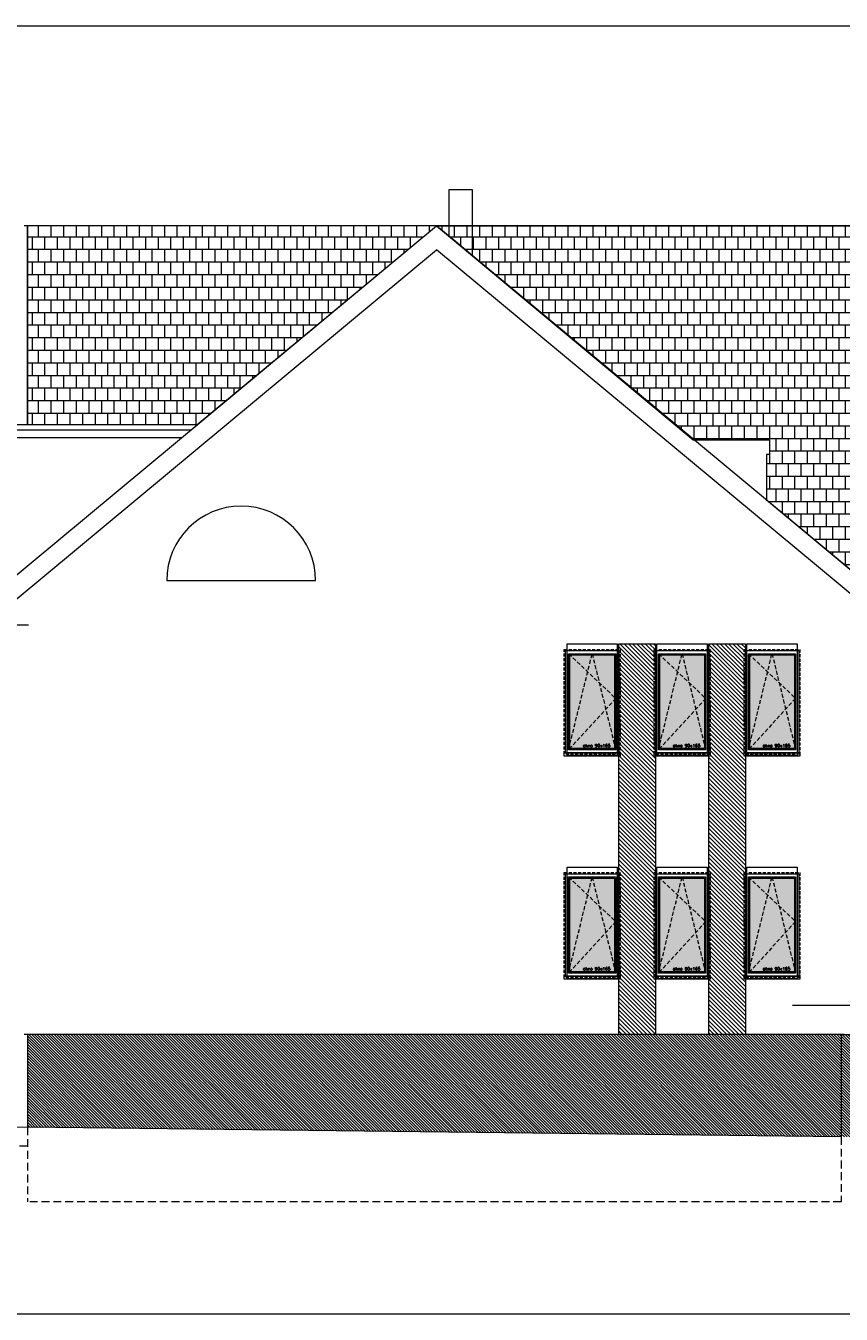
# Model space of a CAD drawing. Header units: millimetres. Extents: x -82287 to 177822, y -399756 to 0.
# Tile 39 of 228: x 65654 to 66969, y -241777 to -239700. Entities that reach past the tile are written whole.
import ezdxf
from ezdxf.enums import TextEntityAlignment as Align

# ---------------------------------------------------------------- set-up
doc = ezdxf.new("R2010")
doc.units = ezdxf.units.MM
doc.header["$MEASUREMENT"] = 0
for name, pattern in [('SUŁOSZOWA - PB 21 03$0$CACHE', [9.525, 6.35, -3.175]), ('SUŁOSZOWA - PB 21 03$0$CARKOVANA', [7.5, 5, -2.5]), ('SUŁOSZOWA - PB 21 03$0$HIDDEN', [9.525, 6.35, -3.175])]:
    doc.linetypes.add(name, pattern=pattern)
doc.layers.add('FL_XREF', color=252, linetype='Continuous')
for name, color, linetype, lineweight in [('SUŁOSZOWA - PB 21 03$0$! opisy okien elewacja', 251, 'Continuous', 0), ('SUŁOSZOWA - PB 21 03$0$!! 0_ Istn-okna', 251, 'Continuous', 0), ('SUŁOSZOWA - PB 21 03$0$!! 0_ Istn-sciany', 251, 'Continuous', 0), ('SUŁOSZOWA - PB 21 03$0$!! 0_ Istn-widok', 251, 'Continuous', 0), ('SUŁOSZOWA - PB 21 03$0$!! 0_ WIDOK ELEWACJA', 251, 'Continuous', 0), ('SUŁOSZOWA - PB 21 03$0$!! 0_Istn-cienka', 251, 'Continuous', 0), ('SUŁOSZOWA - PB 21 03$0$!! 0_Opis_pom', 251, 'Continuous', 0), ('SUŁOSZOWA - PB 21 03$0$!! 1_ELEWACJA KOLOR', 251, 'Continuous', 0), ('SUŁOSZOWA - PB 21 03$0$!! 1_Hatch dach', 251, 'Continuous', 0), ('SUŁOSZOWA - PB 21 03$0$!! 1_OPIS POM NOWE', 251, 'Continuous', 0), ('SUŁOSZOWA - PB 21 03$0$!! 2_ELEWACJA COKÓŁ', 251, 'Continuous', 0), ('SUŁOSZOWA - PB 21 03$0$!! 2_NOWE OKNA WIDOk - remont', 251, 'Continuous', 0), ('SUŁOSZOWA - PB 21 03$0$!! 2_TYNK OBRYS', 251, 'Continuous', 0), ('SUŁOSZOWA - PB 21 03$0$!!_1  OPISY ELEWACJE', 251, 'Continuous', 0)]:
    doc.layers.add(name, color=color, linetype=linetype, lineweight=lineweight)
doc.styles.add('SUŁOSZOWA - PB 21 03$0$ARIAL', font='tahoma.ttf')
doc.styles.add('SUŁOSZOWA - PB 21 03$0$TXT', font='simplex.shx')
pattern_1 = [(315, (261219.8475, -171915.682), (2.24506403, 2.24506403), [])]
pattern_2 = [(315, (0, 0), (3.367596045, 3.367596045), [])]

# ---------------------------------------------------------------- blocks, each defined once
blk = doc.blocks.new('SUŁOSZOWA - PB 21 03$0$okno 90x180')
at = {"layer": 'SUŁOSZOWA - PB 21 03$0$!! 1_Hatch dach', "true_color": 0x575757}
h = blk.add_hatch(dxfattribs=at)
h.set_pattern_fill('DOTS', color=251)
h.set_pattern_definition([(0, (-9632.3096, -11392.1331), (0.79375, 1.5875), [0, -1.5875])])
h.paths.add_polyline_path([(9, -20), (81, -20), (81, -171), (9, -171)])
at = {"layer": 'SUŁOSZOWA - PB 21 03$0$!! 0_ Istn-okna', "linetype": 'SUŁOSZOWA - PB 21 03$0$CARKOVANA', "lineweight": 5}
blk.add_lwpolyline([(0, -11), (90, -11), (90, -180), (0, -180)], close=True, dxfattribs=at)
at = {"layer": 'SUŁOSZOWA - PB 21 03$0$!! 0_ Istn-okna'}
for points in [[(2, -13), (88, -13), (88, -178), (2, -178)], [(7, -18), (83, -18), (83, -173), (7, -173)], [(9, -20), (81, -20), (81, -171), (9, -171)], [(0, -178), (90, -178), (90, -183), (0, -183)]]:
    blk.add_lwpolyline(points, close=True, dxfattribs=at)
at = {"layer": 'SUŁOSZOWA - PB 21 03$0$!! 1_Hatch dach', "color": 251, "linetype": 'SUŁOSZOWA - PB 21 03$0$CACHE', "true_color": 0x575757}
for points in [[(7, -173), (45, -18), (83, -173)], [(7, -18), (83, -90), (7, -173)]]:
    blk.add_lwpolyline(points, dxfattribs=at)
at = {"insert": (30.1, -163.6), "char_height": 5, "attachment_point": 1, "style": 'SUŁOSZOWA - PB 21 03$0$TXT'}
blk.add_mtext_dynamic_manual_height_columns('okno 90x165', width=52.63, gutter_width=75, heights=[0], dxfattribs=at)
blk = doc.blocks.new('SUŁOSZOWA - PB 21 03')
at = {"layer": 'SUŁOSZOWA - PB 21 03$0$!! 1_ELEWACJA KOLOR'}
h = blk.add_hatch(dxfattribs=at)
h.set_pattern_fill('ANSI31', color=129, scale=1.5, angle=-90)
h.set_pattern_definition(pattern_2)
h.paths.add_polyline_path([(66547.75917, -240749.35053), (66606.75917, -240749.35053), (66606.75917, -241379.35053), (66547.75917, -241379.35053)])
h = blk.add_hatch(dxfattribs=at)
h.set_pattern_fill('ANSI31', color=129, scale=1.5, angle=-90)
h.set_pattern_definition(pattern_2)
h.paths.add_polyline_path([(66692.75917, -240749.35053), (66751.75917, -240749.35053), (66751.75917, -241379.35053), (66692.75917, -241379.35053)])
at = {"layer": 'SUŁOSZOWA - PB 21 03$0$!! 1_Hatch dach', "true_color": 0x990000}
h = blk.add_hatch(dxfattribs=at)
h.set_pattern_fill('AR-B88', color=14, scale=0.1, angle=180)
h.set_pattern_definition([(180, (0, 0), (-2e-15, -20.32), []), (270, (0, 0), (10.16, -20.32), [20.32, -20.32])])
h.paths.add_polyline_path([(65594.25917, -240075.35053), (65594.25917, -240395.92286), (65867.84977, -240395.92286), (66253.75917, -240075.35053), (66667.43213, -240420.25812), (66790.84729, -240420.25812), (66790.84729, -240444.35053), (66785.84729, -240444.35053), (66785.84729, -240517.35252), (67003.46611, -240698.127), (67248.70806, -240698.127), (67248.70806, -240075.35053)])
at = {"layer": 'SUŁOSZOWA - PB 21 03$0$!! 2_ELEWACJA COKÓŁ'}
h = blk.add_hatch(dxfattribs=at)
h.set_pattern_fill('ANSI31', color=250, angle=-90)
h.set_pattern_definition(pattern_1)
h.paths.add_polyline_path([(66906.25917, -241544.35053), (66906.25917, -241379.35053), (65594.25917, -241379.35053), (65594.43368, -241528.93467)])
h = blk.add_hatch(dxfattribs=at)
h.set_pattern_fill('ANSI31', color=250, angle=-90)
h.set_pattern_definition(pattern_1)
h.paths.add_polyline_path([(67279.25917, -241544.35097), (67279.25917, -241454.35053), (67269.25917, -241454.35053), (67269.25917, -241439.35053), (67239.25917, -241439.35053), (67239.25917, -241424.35053), (67209.25917, -241424.35053), (67209.25917, -241409.35053), (67179.25917, -241409.35053), (67179.25917, -241394.35053), (67149.25917, -241394.35053), (67149.25917, -241379.35053), (66906.25917, -241379.35053), (66906.25917, -241544.35191)])
h.paths.add_polyline_path([(67449.25917, -241544.35053), (67449.25917, -241529.35053), (67419.25917, -241529.35053), (67419.25917, -241514.35053), (67389.25917, -241514.35053), (67389.25917, -241499.35053), (67359.25917, -241499.35053), (67359.25917, -241484.35053), (67329.25917, -241484.35053), (67329.25917, -241469.35053), (67299.25917, -241469.35053), (67299.25917, -241454.35053), (67279.25917, -241454.35053), (67279.25917, -241544.35097)])
at = {"layer": 'SUŁOSZOWA - PB 21 03$0$! opisy okien elewacja'}
for points in [[(68096.18025, -239752.90582), (68096.18025, -241830.32956), (61076.44714, -241830.32956), (61076.44714, -239752.90582)], [(65594.25917, -240075.35053), (65594.25917, -240395.92286), (65867.84977, -240395.92286), (66253.75917, -240075.35053), (66667.43213, -240420.25812), (66790.84729, -240420.25812), (66790.84729, -240444.35053), (66785.84729, -240444.35053), (66785.84729, -240517.35252), (67003.46611, -240698.127), (67248.70806, -240698.127), (67248.70806, -240075.35053)]]:
    blk.add_lwpolyline(points, close=True, dxfattribs=at)
at = {"layer": 'SUŁOSZOWA - PB 21 03$0$!! 0_ Istn-sciany'}
for points in [[(65594.25917, -241528.93262), (65544.26679, -241529.80524)], [(66906.25917, -241544.35053), (65594.25917, -241528.93262)]]:
    blk.add_lwpolyline(points, dxfattribs=at)
at = {"layer": 'SUŁOSZOWA - PB 21 03$0$!! 0_ Istn-widok'}
blk.add_lwpolyline([(66311.25917, -240016.91584), (66311.25917, -240123.29224), (66274.25917, -240092.37974), (66274.25917, -240016.91584)], close=True, dxfattribs=at)
at = {"layer": 'SUŁOSZOWA - PB 21 03$0$!! 0_ WIDOK ELEWACJA'}
for points in [[(65504.05224, -240698.127), (66253.75917, -240075.35053)], [(66253.75917, -240075.35053), (65589.25917, -240075.35053)], [(65594.25917, -240395.92286), (65594.25917, -240075.35053)], [(67003.46611, -240698.127), (66253.75917, -240075.35053)], [(66253.75917, -240075.35053), (67253.70806, -240075.35053)], [(65526.16412, -240718.7594), (66253.75917, -240114.35112)], [(67279.25917, -240966.22701), (66253.75917, -240114.35112)], [(65504.05224, -240395.92286), (65511.25917, -240404.56667), (65511.25917, -240416.55526), (65843.01219, -240416.55526)], [(65504.05224, -240395.92286), (65867.84977, -240395.92286)], [(65511.25917, -240404.56667), (65857.44423, -240404.56667)], [(66667.43213, -240420.25812), (66790.84729, -240420.25812), (66790.84729, -240444.35053), (66785.84729, -240444.35053), (66785.84729, -240518.98899)], [(65818.97462, -240647.23952), (66058.97462, -240647.23952)], [(65504.05224, -240698.127), (65511.25917, -240706.7708), (65511.25917, -240718.7594), (65596.25917, -240718.7594)], [(66911.25917, -241379.35053), (65589.25917, -241379.35053)], [(65594.25917, -241379.35053), (65594.43367, -241528.92958)], [(66906.25917, -241379.35053), (66906.25917, -241544.35053)], [(66906.25917, -241379.35053), (67149.25917, -241379.35053)]]:
    blk.add_lwpolyline(points, dxfattribs=at)
for points in [[(66464.25917, -240749.35053), (66545.25917, -240749.35053), (66545.25917, -240929.35053), (66464.25917, -240929.35053)], [(66609.25917, -240749.35053), (66690.25917, -240749.35053), (66690.25917, -240929.35053), (66609.25917, -240929.35053)], [(66754.25917, -240749.35053), (66835.25917, -240749.35053), (66835.25917, -240929.35053), (66754.25917, -240929.35053)], [(66464.25917, -241109.35053), (66545.25917, -241109.35053), (66545.25917, -241289.35053), (66464.25917, -241289.35053)], [(66609.25917, -241109.35053), (66690.25917, -241109.35053), (66690.25917, -241289.35053), (66609.25917, -241289.35053)], [(66754.25917, -241109.35053), (66835.25917, -241109.35053), (66835.25917, -241289.35053), (66754.25917, -241289.35053)]]:
    blk.add_lwpolyline(points, close=True, dxfattribs=at)
blk.add_arc((65938.97462, -240647.23952), 120, 0, 180, dxfattribs=at)
at = {"layer": 'SUŁOSZOWA - PB 21 03$0$!! 0_Istn-cienka', "linetype": 'SUŁOSZOWA - PB 21 03$0$HIDDEN', "ltscale": 2}
for points in [[(65594.43367, -241528.92958), (65594.25917, -241649.35053)], [(65594.25917, -241559.35053), (63148.25917, -241559.35053)], [(66906.25917, -241544.35053), (66906.25917, -241649.35053)], [(66906.25917, -241649.35053), (65594.25917, -241649.35053)]]:
    blk.add_lwpolyline(points, dxfattribs=at)
at = {"layer": 'SUŁOSZOWA - PB 21 03$0$!! 2_TYNK OBRYS'}
for points in [[(66547.75917, -240749.35053), (66606.75917, -240749.35053), (66606.75917, -241379.35053), (66547.75917, -241379.35053)], [(66692.75917, -240749.35053), (66751.75917, -240749.35053), (66751.75917, -241379.35053), (66692.75917, -241379.35053)]]:
    blk.add_lwpolyline(points, close=True, dxfattribs=at)
at = {"layer": 'SUŁOSZOWA - PB 21 03$0$!!_1  OPISY ELEWACJE'}
blk.add_lwpolyline([(67424.33584, -241332.39446), (66827.66382, -241332.39446)], dxfattribs=at)
at = {"layer": 'SUŁOSZOWA - PB 21 03$0$!! 2_NOWE OKNA WIDOk - remont'}
for p in [(66459.75917, -240747.35053), (66604.75917, -240747.35053), (66749.75917, -240747.35053), (66459.75917, -241107.35053), (66604.75917, -241107.35053), (66749.75917, -241107.35053)]:
    blk.add_blockref('SUŁOSZOWA - PB 21 03$0$okno 90x180', p, dxfattribs=at)
at = {"layer": 'SUŁOSZOWA - PB 21 03$0$!! 0_Opis_pom', "ltscale": 0.7, "style": 'SUŁOSZOWA - PB 21 03$0$ARIAL'}
for tag, p in [('B0,19', (52679.2094, -194257.55204)), ('B2,14', (73874.0461, -194402.0887)), ('B1,21', (60405.50261, -194427.18207)), ('B2,12', (73342.49259, -194413.89249)), ('A1,16', (59129.54925, -194448.08429)), ('B1/17', (59524.53699, -194450.37428)), ('B1,19', (59914.81903, -194448.15658)), ('1,23', (61575.22173, -194450.37428)), ('B2,11', (73069.01144, -194438.89383)), ('B2,16', (75195.07765, -194441.83446)), ('B0,15', (51514.15008, -194461.8073)), ('A1,1', (58808.06672, -194460.94161)), ('1,22', (60947.33929, -194456.1144)), ('B2,17', (75506.7465, -194471.3759)), ('B2,19.1', (76701.67035, -194466.03695)), ('B3,7', (87459.81312, -194465.07097)), ('B3,3', (88235.73906, -194465.79732)), ('B0,18', (52071.43815, -194478.40179)), ('B1,18', (59715.51745, -194473.87108)), ('B1,20', (60198.53687, -194490.17374)), ('B2,10', (72728.63362, -194489.37283)), ('B2,15', (74566.38885, -194487.81114)), ('B3,6', (86826.65132, -194483.15512)), ('B3,8', (90006.66539, -194478.47972)), ('A0,6', (49094.40602, -194505.72387)), ('A1,6', (58565.96262, -194514.50753)), ('A2,5', (72452.45009, -194505.90583)), ('B2,13', (73649.91716, -194500.01242)), ('A0,5', (49399.71914, -194533.19455)), ('A0,4', (49692.81919, -194517.93289)), ('A0,3', (49906.53818, -194524.03766)), ('B0,20', (53125.45224, -194527.8835)), ('B0,21', (53847.26622, -194535.08002)), ('B0,22', (54187.56644, -194519.04308)), ('B1,1', (61908.24378, -194515.48656)), ('B1,3', (62229.35503, -194604.49851)), ('B2,18', (75922.43604, -194612.23635)), ('B2,19', (77152.69039, -194617.53776)), ('A3,4', (85509.27934, -194642.47136)), ('B0,24B', (54824.42896, -194684.26784)), ('B1,4', (63476.45184, -194691.11207)), ('B0,13', (50367.63944, -194706.5583)), ('B0,16', (51457.40872, -194704.43091)), ('B0,17', (51897.58569, -194706.77195)), ('A2,4', (71695.75649, -194707.44268)), ('B0,23', (54542.05776, -194742.93939)), ('A1,5', (58149.22649, -194724.80163)), ('A2.1', (72371.45884, -194731.56251)), ('A1,2', (58744.42262, -194746.622)), ('B1,2D', (60756.29674, -194750.92727)), ('A1,15', (59129.54925, -194780.73348)), ('B0,14', (50962.60809, -194789.06568)), ('B1,4', (63483.03852, -194791.04365)), ('A3.1', (86079.08704, -194786.62422)), ('A0,2', (49295.91259, -194810.95246)), ('B0,7', (52851.95551, -194845.56115)), ('B1,2B', (62374.83512, -194841.86715)), ('B2.7', (74548.27897, -194836.12781)), ('B3,2', (89035.72921, -194837.99287)), ('B1,2A', (61803.35407, -194869.27513)), ('B0,8', (51561.38742, -194890.27848)), ('A1,3', (58810.05243, -195008.83917)), ('A3.2', (86016.50296, -195004.88875)), ('A0,1', (49914.27925, -195025.82804)), ('A0,10', (49695.87246, -195042.9259)), ('B0,17', (51225.06492, -195049.74007)), ('B0,6', (52110.41055, -195069.39267)), ('B1,8', (61403.63433, -195071.25189)), ('A2.2', (72371.45884, -195070.78713)), ('B2.2', (74976.1855, -195068.47988)), ('A0,7', (49042.50308, -195082.6056)), ('B3,11', (88623.94853, -195099.23575)), ('B3,4', (87612.56208, -195132.78192)), ('B3,5', (86839.47632, -195174.05241)), ('B0,12', (50313.60595, -195207.52936)), ('B0,11', (50726.178, -195219.06638)), ('B3,10', (89778.42161, -195220.68871)), ('B1,6', (63686.26823, -195231.3997)), ('B0,10', (51476.34179, -195259.44699)), ('B0,24A', (54359.17011, -195245.97867)), ('A1,4', (58093.66276, -195250.96213)), ('B3,9', (90479.74099, -195260.18621)), ('A0,11', (49643.96951, -195271.84772)), ('B1,14', (59332.54805, -195280.73534)), ('A0,8', (49042.50308, -195293.21363)), ('B0,9', (51798.4912, -195291.17482)), ('B2,21', (75970.16114, -195290.81005)), ('B0,3', (52068.59538, -195319.60465)), ('B1,13', (60186.62513, -195314.46953)), ('B1,10', (60892.94126, -195319.45825)), ('B1,5', (63419.22943, -195317.21026)), ('A2.3', (71832.37045, -195318.78232)), ('B2,9', (73175.51251, -195317.21162)), ('B2,4', (74493.5947, -195318.7733)), ('B2,3', (74674.2815, -195319.28036)), ('A3,3', (85569.83931, -195318.78232)), ('B1,9', (61058.12383, -195344.48743)), ('B2,8', (73894.209, -195338.18956)), ('B2,20', (77211.021, -195343.82367)), ('B3,1', (88723.65615, -195329.98594)), ('B0,2', (52227.2348, -195357.98297)), ('B2.1', (75304.74121, -195348.36327)), ('B1,2C', (61827.40698, -195369.02625)), ('B1,7', (62134.52151, -195372.05069)), ('B0,1', (53061.17304, -195403.85659)), ('A0,9', (49001.50444, -195413.15723)), ('A0,12', (49689.76592, -195485.50737)), ('B0,4', (52224.78303, -195500.96352)), ('B2,5', (74686.48999, -195507.24036)), ('B1,11', (61050.00078, -195512.89565)), ('B1,12', (60864.00751, -195544.00738)), ('B2,6', (74499.29165, -195549.55175)), ('B0,5', (52066.14362, -195556.83806)), ('C2,2', (74812.78942, -195865.8959)), ('C1,3', (61091.58871, -195973.27844)), ('C0,2A', (52278.30875, -196050.48297)), ('C0,1', (52808.36775, -196132.34208)), ('C1,2', (61690.27405, -196439.72387)), ('C1,1', (62060.59754, -196465.28533)), ('C3,1', (88979.71614, -196545.67785)), ('C0,2B', (53028.88223, -196668.8019)), ('C1,4', (61008.68123, -196686.32122)), ('C2,1', (75334.65984, -196786.2197)), ('C2,3', (74834.65119, -196933.26657)), ('C1,5', (61062.7252, -196991.42453)), ('C1,10', (62127.38542, -196998.81344)), ('C1,9', (62147.33751, -197289.53424)), ('C1,6', (61131.41824, -197329.69535)), ('C0,3', (52181.98562, -197341.92176)), ('D1,1', (73931.12245, -197584.03121)), ('C0,4', (52345.96562, -197596.60561)), ('D0,18', (60296.49264, -197617.95269)), ('C2,4', (75243.70451, -197663.89)), ('D0,7', (59141.53804, -197722.84718)), ('D0,3', (59562.25866, -197751.14316)), ('D0,17', (60701.16801, -197741.44864)), ('C1,7', (61222.2575, -197737.18052)), ('D1,6', (72757.78643, -197751.22612)), ('D1,4', (73157.19908, -197744.29721)), ('D0,6', (58741.71849, -197802.61699)), ('D0,10', (58357.73602, -197820.93991)), ('D,09', (59195.67196, -197881.51243)), ('C0,5', (52269.72696, -197902.4362)), ('C0,6', (52872.93793, -197917.07354)), ('D0,2', (59943.06082, -197917.06725)), ('D0,16', (60721.3534, -197935.2949)), ('D1,3', (73475.28953, -197924.29875)), ('D0,8', (59058.9008, -197963.64925)), ('D0,5', (59448.52586, -197969.8061)), ('D1,5', (73291.61607, -197999.29956)), ('C2,5', (74555.08284, -197988.7886)), ('D0,4', (59655.02693, -198042.2589)), ('D0,15', (60692.12223, -198127.4643)), ('D0,1', (59931.33074, -198173.12806)), ('D1,2', (73578.07819, -198172.30068)), ('D0,11', (58161.27105, -198211.45823)), ('D0,12', (58250.99458, -198537.17631)), ('D0,13', (58250.99458, -198764.99605)), ('D1,7', (71854.87376, -198786.88467)), ('D0,14', (59130.08589, -198795.3373)), ('D1,8', (71715.35366, -199212.44512))]:
    blk.add_attdef(tag, text='', height=11.968, dxfattribs=at).set_placement(p, align=Align.MIDDLE_CENTER)
at = {"layer": 'SUŁOSZOWA - PB 21 03$0$!! 1_OPIS POM NOWE', "style": 'SUŁOSZOWA - PB 21 03$0$ARIAL'}
for tag, p in [('C1.7A', (61271.6179, -197538.30303)), ('C2.5B', (74970.66097, -197546.70728)), ('C2,5C', (74903.71123, -197659.13664)), ('C2.4', (75374.07862, -197726.11453)), ('D1,2B', (74322.25834, -197791.43247)), ('C1.7C', (61260.26049, -197811.38428)), ('C1.8B', (61588.27341, -197817.62151)), ('C1.8A', (61884.42005, -197818.94854)), ('C1.7B', (61322.12354, -197933.89849)), ('C2,5A', (74943.41937, -197993.49482)), ('E1.2', (62164.78326, -198139.98688)), ('E1.5E', (62692.10372, -198153.27854)), ('D1,2C', (73419.9359, -198156.57844)), ('E2.9', (75361.45041, -198161.88904)), ('E2.7', (76022.45692, -198162.26272)), ('E3.1', (88990.58975, -198158.87886)), ('E1.1', (61330.46191, -198191.9806)), ('E1.5D', (62993.60773, -198185.416)), ('D1,2A', (74280.17915, -198172.30068)), ('E1.5C', (63016.9343, -198246.3437)), ('E1.5B', (63264.15117, -198307.8661)), ('E3.2', (88781.41347, -198385.24275)), ('E1.6', (61022.6264, -198421.00827)), ('E2.2', (74782.75417, -198427.85813)), ('E2.8', (75757.29014, -198437.09188)), ('E1.5A', (63049.47589, -198456.39852)), ('E2.6', (76531.8031, -198444.40756)), ('E3.4', (89392.22607, -198450.03942)), ('E1.5G', (62892.39981, -198586.12622)), ('E1.5F', (62736.15118, -198589.14592)), ('E1,4', (61888.25021, -198652.6996)), ('E2.1', (75803.99631, -198697.05773)), ('E1.5L', (63297.7633, -198733.65678)), ('E1.3', (61058.5992, -198806.28147)), ('E1.5H', (62893.53005, -198830.01758)), ('E2,3', (74778.52304, -198843.9541)), ('E3.3', (89150.95684, -198867.32581)), ('E1.5K', (63266.15427, -198904.67789)), ('E1.5I', (62723.74907, -199005.87002)), ('E2.4', (75135.87669, -199083.20857)), ('E2.5', (76615.04061, -199164.91143)), ('E1.5J', (63204.25187, -199215.697))]:
    blk.add_attdef(tag, text='', height=11.968, dxfattribs=at).set_placement(p, align=Align.MIDDLE_CENTER)

msp = doc.modelspace()

# ---------------------------------------------------------------- block references
at = {"layer": 'FL_XREF'}
msp.add_blockref('SUŁOSZOWA - PB 21 03', (62.3, 52.9), dxfattribs=at)

doc.saveas('drawing.dxf')
